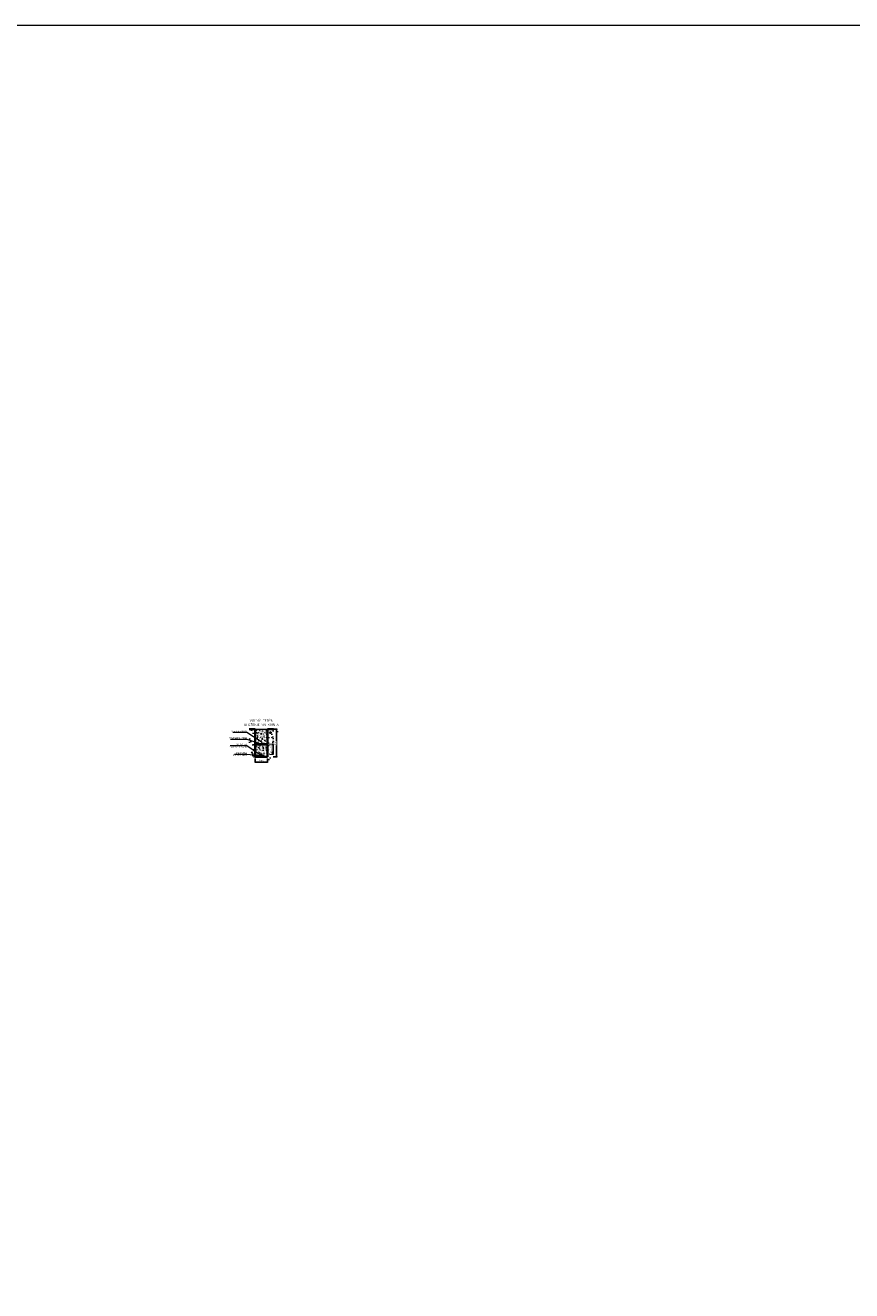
# Model space of a CAD drawing. Header units: millimetres. Extents: x 8443 to 3050451, y 28745 to 1899299.
# Tile 7 of 10: x 2460367 to 2484342, y 1758577 to 1795298. Entities that reach past the tile are written whole.
import ezdxf
from ezdxf.enums import TextEntityAlignment as Align

# ---------------------------------------------------------------- set-up
doc = ezdxf.new("R2010")
doc.units = ezdxf.units.MM
doc.header["$LTSCALE"] = 20
doc.layers.add('CKBUBLINY', color=1, linetype='Continuous', lineweight=18)
doc.layers.add('KOTY', color=7, linetype='Continuous')
doc.layers.add('LEGENDA', color=7, linetype='Continuous')
doc.styles.add('ISOCPEUR', font='isocpeur.ttf', dxfattribs={"height": 300})

# ---------------------------------------------------------------- blocks, each defined once
blk = doc.blocks.new('_Open30')
at = {"color": 0, "lineweight": -2}
for p, q in [((-1, 0.3), (0, 0)), ((0, 0), (-1, -0.3)), ((0, 0), (-1, 0))]:
    blk.add_line(p, q, dxfattribs=at)

msp = doc.modelspace()

# ---------------------------------------------------------------- hatches: boundary and pattern name
at = {"layer": 'LEGENDA', "lineweight": 9}
h = msp.add_hatch(dxfattribs=at)
h.set_pattern_fill('AR-CONC', scale=0.5)
h.set_pattern_definition([(50, (2720687.834, 2991495.08), (91.0923345, -7.9695428), [9.525, -104.775]), (355, (2720687.83, 2991495.08), (-17.621711, 95.5284226), [7.62, -83.820292]), (100.451445, (2720695.425, 2991494.41), (73.4706235, 87.558876), [8.0950044, -89.045122]), (46.1842, (2720687.83, 2991520.48), (135.53952, -21.021164), [14.2875, -157.1625]), (96.635558, (2720699.13, 2991518.73), (118.702067, 123.713062), [12.142512, -133.567804]), (351.184151, (2720687.83, 2991520.48), (118.702067, 123.713062), [11.429984, -125.729866]), (21, (2720700.534, 2991514.13), (75.8071956, -51.132599), [9.525, -104.775]), (326, (2720700.53, 2991514.13), (30.901014, 92.093983), [7.62, -83.82]), (71.451445, (2720706.85, 2991509.87), (106.7082096, 40.9613844), [8.0950044, -89.044969]), (37.5, (2720687.834, 2991495.077), (1.5443016, 42.2775194), [0, -82.804, 0, -85.09, 0, -84.1375]), (7.5, (2720687.834, 2991495.077), (33.4098313, 50.0902874), [0, -48.514, 0, -80.899, 0, -32.0675]), (327.5, (2720659.513, 2991495.077), (67.7952976, -2.864372), [0, -31.75, 0, -99.06, 0, -131.445]), (317.5, (2720646.81, 2991495.08), (74.0645907, 12.7132455), [0, -41.275, 0, -65.786, 0, -93.345])])
h.paths.add_polyline_path([(2467389.377, 1774869.315), (2467039.377, 1774869.315), (2467039.377, 1774069.315), (2467389.377, 1774069.315)])
h.paths.add_polyline_path([(2467359.377, 1774432.315), (2467359.377, 1774429.315), (2467069.377, 1774429.315), (2467069.377, 1774432.315)], flags=16)
at = {"layer": 'LEGENDA', "linetype": 'Continuous', "lineweight": 5}
h = msp.add_hatch(color=7, dxfattribs=at)
h.dxf.hatch_style = 1
edge = h.paths.add_edge_path()
edge.add_arc((2467205.335, 1774514.888), 10, 0, 360)
h = msp.add_hatch(color=7, dxfattribs=at)
h.dxf.hatch_style = 1
edge = h.paths.add_edge_path()
edge.add_arc((2467214.377, 1774429.315), 10, 0, 360)

# ---------------------------------------------------------------- linework, layer by layer
at = {"layer": 'CKBUBLINY'}
msp.add_lwpolyline([(2431257.525, 1795298.015), (2564664.749, 1795298.015), (2564664.749, 1712808.751), (2431257.525, 1712808.751)], close=True, dxfattribs=at)
at = {"layer": 'KOTY'}
for p, q in [((2467559.014, 1774869.315), (2467674.014, 1774869.315)), ((2467454.034, 1774429.315), (2467569.034, 1774429.315)), ((2467039.377, 1774018.673), (2467039.377, 1773903.673)), ((2467389.377, 1774018.673), (2467389.377, 1773903.673)), ((2467454.034, 1774144.215), (2467569.034, 1774144.215))]:
    msp.add_line(p, q, dxfattribs=at)
at = {"layer": 'LEGENDA', "color": 7, "lineweight": 5}
for p, q in [((2466387.199, 1774784.382), (2466794.259, 1774784.382)), ((2466312.594, 1774395.039), (2466794.259, 1774395.039)), ((2466323.128, 1774585.733), (2466794.259, 1774585.733)), ((2466439.711, 1774149.339), (2466794.259, 1774149.339))]:
    msp.add_line(p, q, dxfattribs=at)
at = {"layer": 'LEGENDA', "color": 7, "linetype": 'Continuous', "lineweight": 5}
for p, q in [((2466794.259, 1774784.382), (2467205.335, 1774514.888)), ((2466794.259, 1774585.733), (2467214.377, 1774432.315))]:
    msp.add_line(p, q, dxfattribs=at)
at = {"layer": 'LEGENDA', "color": 7, "lineweight": 35}
for p, q in [((2466864.377, 1774869.315), (2467039.377, 1774869.315)), ((2467039.377, 1774069.315), (2467039.377, 1774869.315)), ((2467389.377, 1774069.315), (2467389.377, 1774869.315)), ((2467389.377, 1774869.315), (2467564.377, 1774869.315)), ((2467039.377, 1774069.315), (2467389.377, 1774069.315))]:
    msp.add_line(p, q, dxfattribs=at)
at = {"layer": 'LEGENDA', "color": 7, "lineweight": 9}
msp.add_line((2466864.377, 1774869.315), (2467414.377, 1774869.315), dxfattribs=at)
at = {"layer": 'LEGENDA', "color": 7, "lineweight": 35}
msp.add_lwpolyline([(2467069.377, 1774429.315), (2467359.377, 1774429.315), (2467359.377, 1774432.315), (2467069.377, 1774432.315)], close=True, dxfattribs=at)
at = {"layer": 'LEGENDA', "color": 7, "linetype": 'Continuous', "lineweight": 5}
for centre in [(2467205.335, 1774514.888), (2467214.377, 1774429.315)]:
    msp.add_circle(centre, 10, dxfattribs=at)

# ---------------------------------------------------------------- block references
at = {"layer": 'KOTY', "xscale": 25, "yscale": 25, "zscale": 25, "rotation": 90}
msp.add_blockref('_Open30', (2467659.014, 1774869.315), dxfattribs=at)

# ---------------------------------------------------------------- texts
at = {"layer": 'LEGENDA', "lineweight": 25, "style": 'ISOCPEUR'}
for s, p in [('VOĽNÝ TERÉN', (2467214.377, 1775066.26)), ('ULOŽENIE NN KÁBLA', (2467214.377, 1774941.26))]:
    msp.add_text(s, height=70, dxfattribs=at).set_placement(p, align=Align.BOTTOM_CENTER)
at = {"layer": 'LEGENDA', "color": 7, "lineweight": 9, "style": 'ISOCPEUR'}
for s, p in [('spätný zásyp', (2466794.259, 1774796.364)), ('výstražná fólia', (2466794.259, 1774597.715)), ('1-AYKY-J 4x50', (2466794.259, 1774335.091)), ('NN kábel', (2466794.259, 1774407.021)), ('chránička', (2466794.259, 1774161.32)), ('FXKVR %%C63', (2466794.259, 1774089.39))]:
    msp.add_text(s, height=50, dxfattribs=at).set_placement(p, align=Align.RIGHT)

# ---------------------------------------------------------------- next in the draw order: texts
at = {"layer": 'KOTY', "insert": (2467495.909, 1774286.765), "char_height": 50, "attachment_point": 5, "rotation": 90, "style": 'ISOCPEUR', "bg_fill": 3, "box_fill_scale": 1.1, "bg_fill_color": 256, "bg_fill_true_color": 13158600, "bg_fill_transparency": 0}
msp.add_mtext('200-300', dxfattribs=at)
at = {"layer": 'KOTY', "insert": (2467214.377, 1773951.678), "char_height": 50, "attachment_point": 5, "style": 'ISOCPEUR', "bg_fill": 3, "box_fill_scale": 1.1, "bg_fill_color": 256, "bg_fill_true_color": 13158600, "bg_fill_transparency": 0}
msp.add_mtext('350', dxfattribs=at)

# ---------------------------------------------------------------- next in the draw order: linework, layer by layer
at = {"layer": 'KOTY'}
for p, q in [((2467659.014, 1774094.315), (2467659.014, 1774844.315)), ((2467559.014, 1774069.315), (2467674.014, 1774069.315)), ((2467364.377, 1773918.673), (2467064.377, 1773918.673))]:
    msp.add_line(p, q, dxfattribs=at)
at = {"layer": 'LEGENDA', "color": 7, "linetype": 'Continuous', "lineweight": 5}
for p, q in [((2466794.259, 1774395.039), (2467214.377, 1774106.215)), ((2466794.259, 1774149.339), (2467183.085, 1774104.429))]:
    msp.add_line(p, q, dxfattribs=at)
at = {"layer": 'LEGENDA', "color": 7, "lineweight": 35}
for centre, radius in [((2467214.377, 1774100.815), 31.5), ((2467214.377, 1774100.815), 25), ((2467214.377, 1774091.015), 15.2)]:
    msp.add_circle(centre, radius, dxfattribs=at)

# ---------------------------------------------------------------- next in the draw order: block references
at = {"layer": 'KOTY', "yscale": 25, "zscale": 25}
for p, xscale, rotation in [((2467554.034, 1774144.215), 25, 270), ((2467659.014, 1774069.315), 25, 270), ((2467039.377, 1773918.673), 25, 180), ((2467389.377, 1773918.673), -25, 180)]:
    msp.add_blockref('_Open30', p, dxfattribs=dict(at, xscale=xscale, rotation=rotation))

# ---------------------------------------------------------------- next in the draw order: texts
at = {"layer": 'KOTY', "insert": (2467619.046, 1774469.315), "char_height": 50, "attachment_point": 5, "rotation": 90, "style": 'ISOCPEUR', "bg_fill": 3, "box_fill_scale": 1.1, "bg_fill_color": 256, "bg_fill_true_color": 13158600, "bg_fill_transparency": 0}
msp.add_mtext('800', dxfattribs=at)

# ---------------------------------------------------------------- next in the draw order: hatches: boundary and pattern name
at = {"layer": 'LEGENDA', "lineweight": 9}
h = msp.add_hatch(dxfattribs=at)
h.set_pattern_fill('AR-CONC', scale=2)
h.set_pattern_definition([(50, (2721308.27, 3010980.74), (364.36934, -31.87817), [38.1, -419.1]), (355, (2721308.27, 3010980.74), (-70.48684, 382.11369), [30.48, -335.28117]), (100.451445, (2721338.63, 3010978.1), (293.88249, 350.2355), [32.38002, -356.18049]), (46.1842, (2721308.27, 3011082.34), (542.15808, -84.08466), [57.15, -628.65]), (96.63556, (2721353.45, 3011075.33), (474.80827, 494.85225), [48.57005, -534.27122]), (351.18415, (2721308.27, 3011082.34), (474.80827, 494.85225), [45.71993, -502.91946]), (21, (2721359.07, 3011056.94), (303.22878, -204.530396), [38.1, -419.1]), (326, (2721359.07, 3011056.94), (123.60406, 368.37593), [30.48, -335.28]), (71.451445, (2721384.34, 3011039.9), (426.83284, 163.84554), [32.38002, -356.17988]), (37.5, (2721308.27, 3010980.74), (6.177207, 169.110078), [0, -331.216, 0, -340.36, 0, -336.55]), (7.5, (2721308.27, 3010980.74), (133.639325, 200.36115), [0, -194.056, 0, -323.596, 0, -128.27]), (327.5, (2721194.98, 3010980.74), (271.18119, -11.457488), [0, -127, 0, -396.24, 0, -525.78]), (317.5, (2721144.18, 3010980.74), (296.258363, 50.85298), [0, -165.1, 0, -263.144, 0, -373.38])])
h.paths.add_polyline_path([(2466864.877, 1774781.815), (2466864.877, 1773981.815), (2467563.877, 1773981.815), (2467563.877, 1774781.815), (2467714.377, 1774781.815), (2467714.377, 1774869.315), (2467389.377, 1774869.315), (2467389.377, 1774069.315), (2467039.377, 1774069.315), (2467039.377, 1774869.315), (2466864.377, 1774869.315), (2466864.377, 1774781.815)])

# ---------------------------------------------------------------- next in the draw order: linework, layer by layer
at = {"layer": 'KOTY'}
msp.add_line((2467554.034, 1774404.315), (2467554.034, 1774169.215), dxfattribs=at)

# ---------------------------------------------------------------- next in the draw order: block references
at = {"layer": 'KOTY', "xscale": -25, "yscale": 25, "zscale": 25, "rotation": 270}
msp.add_blockref('_Open30', (2467554.034, 1774429.315), dxfattribs=at)

doc.saveas('drawing.dxf')
